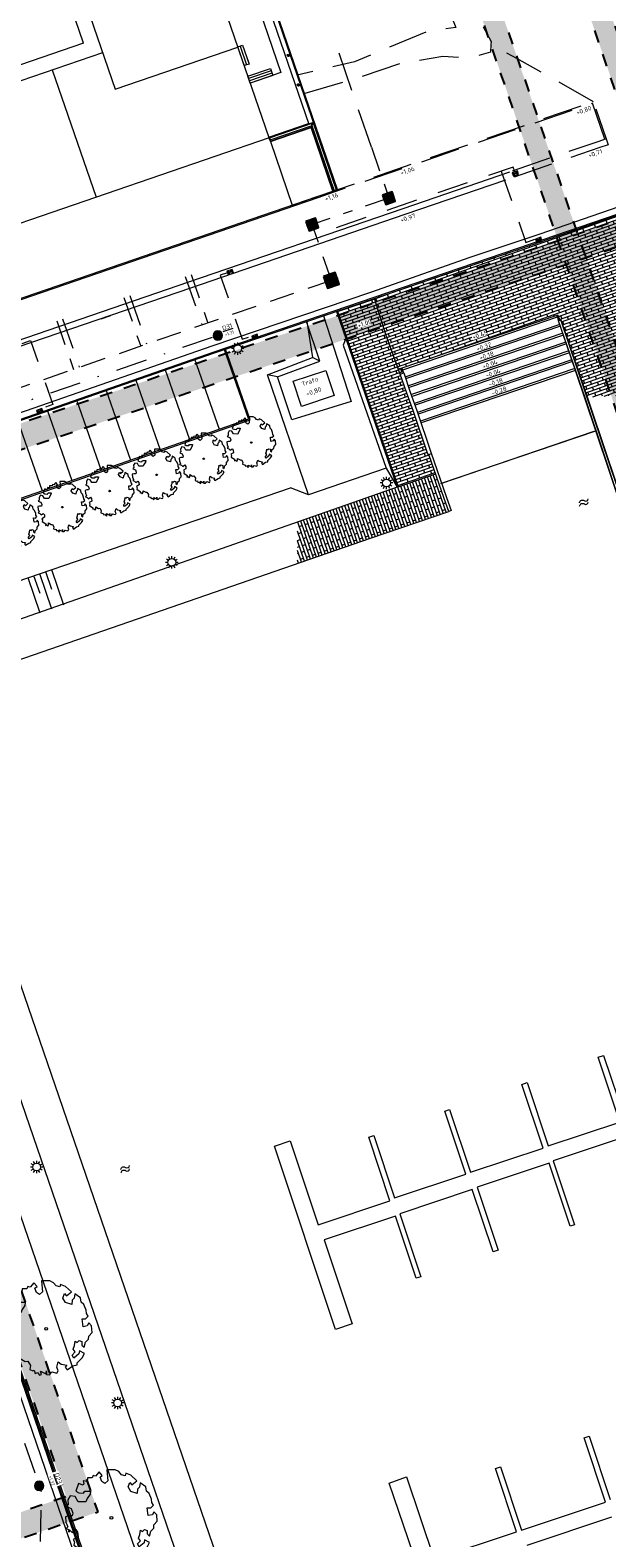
# Model space of a CAD drawing. Header units: metres. Extents: x 264570 to 266133, y 576109 to 577454.
# Tile 28 of 128: x 265195 to 265242, y 576830 to 576951. Entities that reach past the tile are written whole.
import ezdxf

# ---------------------------------------------------------------- set-up
doc = ezdxf.new("R2010")
doc.units = ezdxf.units.M
doc.set_wipeout_variables(frame=1)
for name, pattern in [('B-WE-RI-HWA_PVC_315-G', [10, 2, -1.125, 0.75, -1.125, 2, -1.125, 0.75, -1.125]), ('B-WE-WH-DUIKER_PVC_315-G', [12, 3.5, 2, -2, 0, -1.5, 1.5, -1.5]), ('NLCS-HIDDEN', [4, 2, -2]), ('RI-HWA_KOLKAANSLUITING', [4.3, 2.5, -1.8]), ('RI-HWA_PVC', [6.4, 4, -2.4]), ('RI-VWA_PVC', [11, 5, -3, 0, -3]), ('XX-DASHED', [4.8, 3.15, -1.65])]:
    doc.linetypes.add(name, pattern=pattern)
for name, color, linetype, lineweight in [('B-BH-OG-BEBOUWING-G', 252, 'Continuous', 15), ('B-OI-RI-HWA_KOLK-S', 252, 'Continuous', 9), ('B-OI-RI-HWA_TRANSPORTLEIDING_PVC_315-G', 252, 'RI-HWA_PVC', 9), ('B-OI-RI-VWA_TRANSPORTLEIDING_PVC_315-G', 252, 'RI-VWA_PVC', 9), ('B-WE-GK-BESCHOEIING_DAMWAND_STAAL-G', 252, 'DAMWANDSTAAL2', 15), ('B-WE-GR-BOOM-S', 252, 'Continuous', 15), ('B-WE-IE-MEUBILAIR_WEGMEUBILAIR-S', 252, 'Continuous', 9), ('B-WE-KL-TRACE-A', 252, 'Continuous', 13), ('B-WE-KL-TRACE-GD', 252, 'NLCS-HIDDEN', 25), ('B-WE-OG-TOPOGRAFIE-G', 252, 'Continuous', 15), ('B-WE-OG-TOPOGRAFIE-S', 252, 'Continuous', 18), ('B-WE-RI-HWA_KOLK-S', 252, 'Continuous', 9), ('B-WE-RI-HWA_KOLKAANSLUITING-G', 252, 'RI-HWA_KOLKAANSLUITING', 18), ('B-WE-RI-HWA_PVC_315-G', 252, 'B-WE-RI-HWA_PVC_315-G', 18), ('B-WE-RI-HWA_RIOOLPUT_INSPECTIEPUT-G', 252, 'Continuous', 18), ('B-WE-RI-VWA_RIOOLPUT_INSPECTIEPUT-G', 252, 'Continuous', 18), ('B-WE-VH-KANTOPSLUITING_OPSLUITBAND_10X20-G', 252, 'B-WE-VH-KANTOPSLUITING_TALUDBAND-G', 18), ('B-WE-VH-VERHARDING_BETONSTRAATSTEEN_WAALFORMAAT_HALF-A', 252, 'Continuous', 18), ('B-WE-WH-DUIKER_PVC_315-G', 252, 'B-WE-WH-DUIKER_PVC_315-G', 18), ('B-XX-AL-BLAD-1A_5-5-PUTNUMMER-T35-500', 252, 'Continuous', 9), ('B-XX-AL-HOOGTELABEL-T18', 252, 'Continuous', 18), ('B-XX-AL-HOOGTELABEL-T25', 252, 'Continuous', 9), ('V-XX-AL-TOPOGRAFIE-G', 252, 'XX-DASHED', 18)]:
    doc.layers.add(name, color=color, linetype=linetype, lineweight=lineweight)
doc.styles.add('NLCS-ISO-ANNOTATIVE-T25', font='NLCS-ISO.ttf', dxfattribs={"height": 2.5})
doc.styles.add('NLCS-ISO-ANNOTATIVE-T35', font='NLCS-ISO.ttf', dxfattribs={"height": 3.5})
doc.styles.add('NLCS-ISO-M1000-T25', font='NLCS-ISO.ttf', dxfattribs={"height": 2.5})
doc.styles.add('NLCS-ISO-M500-T25', font='NLCS-ISO.ttf', dxfattribs={"height": 1.25})
doc.linetypes.add('B-WE-VH-KANTOPSLUITING_TALUDBAND-G', pattern='A,5,-2.5,[4,NLCS.shx,S=0.5,R=0,X=0,Y=0],-2.5', length=10)
doc.linetypes.add('DAMWANDSTAAL2', pattern='A,0.0001,[1,DAMWANDSTAAL2.shx,S=1,R=0,X=0,Y=0],-10', length=10.0001)
pattern_1 = [(199.5, (17846.70104, 18.85331), (0.08345171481, -0.23566037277), []), (109.5, (17846.70104, 18.8533), (-0.55477246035, 0.06875694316), [0.25, -0.25])]

# ---------------------------------------------------------------- blocks, each defined once
blk = doc.blocks.new('N-SRI-PUT_HWA-SO')
h = blk.add_hatch(color=256)
h.dxf.hatch_style = 1
h.paths.add_polyline_path([(-2, 0, 1), (2, 0, 1)])
at = {"lineweight": -3, "flags": 128}
blk.add_lwpolyline([(-2, -2), (2, -2), (2, 2), (-2, 2)], close=True, dxfattribs=at)
at = {"lineweight": -3}
blk.add_circle((0, 0), 2, dxfattribs=at)
blk = doc.blocks.new('N-SRI-KOLK_STRAAT_450X300-SO_2')
h = blk.add_hatch(color=256)
h.dxf.hatch_style = 1
h.paths.add_polyline_path([(0, 0), (-0.22, 0.15), (-0.22, -0.15)])
h.paths.add_polyline_path([(0.22, 0.15), (0, 0), (0.22, -0.15)])
for p, q in [((-0.22, -0.15), (0.22, 0.15)), ((0.22, -0.15), (-0.22, 0.15))]:
    blk.add_line(p, q)
at = {"flags": 128}
blk.add_lwpolyline([(-0.22, -0.15), (0.22, -0.15), (0.22, 0.15), (-0.22, 0.15)], close=True, dxfattribs=at)
blk = doc.blocks.new('SGR-BOOM_06')
at = {"linetype": 'Continuous', "flags": 128}
blk.add_lwpolyline([(2.7, 3.52), (2.53, 3.94), (2.2, 4.06), (1.94, 4.52), (1.27, 4.69), (0.86, 4.52), (1.11, 4.27), (1.06, 3.81), (0.23, 3.98), (0.35, 4.32), (0.18, 4.69), (-0.15, 4.61), (-0.49, 4.69), (-1.15, 4.65), (-1.49, 4.48), (-1.95, 4.57), (-2.54, 4.11), (-2.12, 3.9), (-1.99, 3.64), (-1.58, 3.44), (-1.99, 2.89), (-2.54, 2.77), (-2.92, 3.1), (-2.62, 3.22), (-2.87, 3.86), (-3.63, 3.43), (-4, 3.02), (-3.79, 2.85), (-4, 2.51), (-4.42, 2.35), (-4.72, 2.05), (-5.01, 1.21), (-3.88, 0.92), (-3.71, 0.54), (-4, 0.29), (-4.51, 0.29), (-4.6, 0.56), (-5.09, 0.38), (-4.76, -0.17), (-4.93, -0.38), (-4.72, -0.54), (-4.88, -1.01), (-4.53, -1.18), (-4.72, -1.55), (-4.42, -1.59), (-4.29, -1.71), (-4.62, -2.11), (-3.92, -2.68), (-3.67, -2.43), (-3.46, -1.97), (-3.63, -1.76), (-3.42, -1.17), (-3.12, -1.34), (-2.79, -1.76), (-2.5, -2.01), (-2.79, -2.81), (-3.42, -2.93), (-3.67, -3.39), (-3.33, -3.77), (-2.83, -3.9), (-2.77, -4.02), (-2.71, -4.15), (-2.33, -3.73), (-1.83, -3.73), (-1.57, -3.9), (-1.7, -4.27), (-1.7, -4.61), (-1.15, -4.74), (-0.61, -4.69), (-0.49, -4.94), (-0.23, -4.65), (0.1, -4.48), (-0.06, -4.01), (0.27, -3.9), (0.77, -4.02), (0.86, -4.61), (1.15, -4.57), (1.44, -4.74), (2.07, -4.23), (2.37, -4.36), (2.32, -4.15), (2.66, -3.98), (2.41, -3.73), (2.11, -3.64), (2.57, -3.23), (2.62, -2.98), (3.16, -2.85), (3.54, -3.06), (3.79, -2.81), (3.77, -2.63), (4.12, -2.63), (4.12, -2.39), (4.46, -2.26), (4.46, -2.05), (4.08, -2.05), (4.54, -1.59), (4.25, -1.42), (4.63, -1.55), (4.75, -1.26), (4.54, -0.92), (4.84, -0.46), (4.67, -0.25), (4.25, -0.25), (3.75, 0.08), (4.08, 0.29), (4.38, 0.84), (4.54, 0.59), (4.88, 0.71), (4.67, 1.43), (4.71, 1.89), (4.5, 1.97), (4.16, 2.64), (3.83, 3.01), (3.37, 2.6), (3.66, 2.43), (3.91, 1.8), (3.54, 1.72), (3.33, 2.14), (2.99, 2.05), (2.66, 2.31), (2.24, 2.51), (2.45, 2.68), (2.32, 2.93), (2.53, 3.18), (2.87, 3.06), (3.16, 3.23)], close=True, dxfattribs=at)
blk.add_circle((0, 0), 0.15)
blk = doc.blocks.new('N-SRI-PUT_VWA_KUNSTSTOF-SO')
h = blk.add_hatch(color=256)
edge = h.paths.add_edge_path()
edge.add_arc((0, 0), 1.5, 0, 180)
edge.add_arc((0, 0), 1.5, 180, 360)
at = {"flags": 128}
blk.add_lwpolyline([(1.5, 0, 1), (-1.5, 0, 1), (1.5, 0)], format="xyb", close=True, dxfattribs=at)
blk = doc.blocks.new('LM')
at = {"flags": 128}
for points in [[(-1.25, 0), (-2, 0)], [(-1.08, 0.62), (-1.73, 1)], [(-0.62, 1.08), (-1, 1.73)], [(0, 1.25), (0, 2)], [(0.62, 1.08), (1, 1.73)], [(1.08, 0.62), (1.73, 1)], [(2, 0), (1.25, 0)], [(-1.73, -1), (-1.08, -0.62)], [(-1, -1.73), (-0.62, -1.08)], [(0, -2), (0, -1.25)], [(1, -1.73), (0.62, -1.08)], [(1.73, -1), (1.08, -0.62)]]:
    blk.add_lwpolyline(points, dxfattribs=at)
blk.add_circle((0, 0), 1.25)
blk = doc.blocks.new('N-SRI-KOLK_STRAAT_450X300-SO')
h = blk.add_hatch(color=256)
h.dxf.hatch_style = 1
h.paths.add_polyline_path([(0, 0.75), (-1.125, 1.5), (-1.125, 0)])
h.paths.add_polyline_path([(1.125, 0), (1.125, 1.5), (0, 0.75)])
for p, q in [((-1.125, 0), (1.125, 1.5)), ((1.125, 0), (-1.125, 1.5))]:
    blk.add_line(p, q)
at = {"flags": 128}
blk.add_lwpolyline([(-1.125, 0), (1.125, 0), (1.125, 1.5), (-1.125, 1.5)], close=True, dxfattribs=at)
blk = doc.blocks.new('B-SRI-PUT_HWA-SO')
blk.add_wipeout([(-2, 2), (2, 2), (2, -2), (-2, -2)])
h = blk.add_hatch(color=256)
h.dxf.hatch_style = 1
h.paths.add_polyline_path([(-2, 0, 1), (2, 0, 1)])
at = {"lineweight": -3, "flags": 128}
blk.add_lwpolyline([(-2, -2), (2, -2), (2, 2), (-2, 2)], close=True, dxfattribs=at)
at = {"lineweight": -3}
blk.add_circle((0, 0), 2, dxfattribs=at)
blk = doc.blocks.new('bolder')
for points in [[(-0.01, -0.08), (-0.06, -0.08), (-0.06, 0.08), (-0.01, 0.08)], [(-0.01, 0.04), (-0.01, 0.1), (0.01, 0.1), (0.01, 0.04)], [(0.01, 0.08), (0.06, 0.08), (0.06, -0.08), (0.01, -0.08)], [(0.01, -0.04), (0.01, -0.1), (-0.01, -0.1), (-0.01, -0.04)]]:
    blk.add_lwpolyline(points)
blk.add_circle((0, 0), 0.04)
blk = doc.blocks.new('SOG-TOPOGRAFIE_WATER-SO')
at = {"flags": 128}
for points in [[(-2.51, 0.56), (-2.43, 0.7, -0.538831), (-0.42, 0.73, 0.605168), (1.26, 0.93, -4.035705)], [(-2.88, -0.71), (-2.79, -0.57, -0.538831), (-0.79, -0.54, 0.605168), (0.89, -0.34, -4.035705)]]:
    blk.add_lwpolyline(points, format="xyb", dxfattribs=at)

msp = doc.modelspace()

# ---------------------------------------------------------------- hatches: boundary and pattern name
at = {"layer": 'B-WE-KL-TRACE-A'}
h = msp.add_hatch(dxfattribs=at)
h.set_pattern_fill('DOTS', color=256, scale=0.5)
h.set_pattern_definition([(0, (265713.50372, 576754.34745), (0.079375, 0.15875), [0, -0.15875])])
h.paths.add_polyline_path([(265257.5, 576901.58), (265280.09, 576836.28), (265298.31, 576783.27), (265291.79, 576781.39), (265239.38, 576934.36), (265222.65, 576983.21), (265230.7, 576979.94), (265245.3, 576937.42), (265245.43, 576937.04)])
h.paths.add_polyline_path([(265223.14, 576984.79), (265219.92, 576993.61), (265211.97, 577028.58), (265210.55, 577042.1), (265222.79, 577002.99), (265229.99, 576982.01)])
h.paths.add_polyline_path([(265207.49, 577055.38), (265208.88, 577042.21), (265202.77, 577069.07)])
h.paths.add_polyline_path([(265194.59, 577097.91), (265209.11, 577055.74), (265209.67, 577050.43), (265224.35, 577003.5), (265246.86, 576937.96), (265259.06, 576902.11), (265281.65, 576836.81), (265331.28, 576692.4), (265402.25, 576711.02), (265417.83, 576715.06), (265434.25, 576719.39), (265450.78, 576723.65), (265466.98, 576727.88), (265483.56, 576732.24), (265517.75, 576741.1), (265533.99, 576745.38), (265551.26, 576749.84), (265566.67, 576753.91), (265582.24, 576757.87), (265589.31, 576759.69), (265591.04, 576760.33), (265486.41, 577064.17), (265488.3, 577064.82), (265593.6, 576759.04), (265591.73, 576758.34), (265591.58, 576758.77), (265589.8, 576758.11), (265582.65, 576756.27), (265567.09, 576752.31), (265551.68, 576748.25), (265534.4, 576743.78), (265518.17, 576739.51), (265483.98, 576730.65), (265467.4, 576726.28), (265451.19, 576722.05), (265434.66, 576717.8), (265418.25, 576713.46), (265402.66, 576709.43), (265330.22, 576690.42), (265298.85, 576781.71), (265290.74, 576779.37), (265237.82, 576933.82), (265212.51, 577007.74), (265210.34, 577028.31), (265197.8, 577083.52), (265193.03, 577097.37)])
h = msp.add_hatch(dxfattribs=at)
h.set_pattern_fill('DOTS', color=256, scale=0.5)
h.set_pattern_definition([(0, (265213.50372, 576754.34745), (0.079375, 0.15875), [0, -0.15875])])
edge = h.paths.add_edge_path()
edge.add_line((265245.43, 576937.04), (265177.87, 576914.05))
edge.add_arc((265180.15, 576907.44), 7, 109.0342, 199.0537)
edge.add_line((265173.53, 576905.15), (265198.21, 576833.69))
edge.add_line((265198.21, 576833.69), (265187.39, 576829.95))
edge.add_line((265187.39, 576829.95), (265213.5, 576754.35))
edge.add_line((265213.5, 576754.35), (265157.98, 576735.28))
edge.add_line((265157.98, 576735.28), (265156.42, 576734.74))
edge.add_line((265156.42, 576734.74), (265144.82, 576730.76))
edge.add_line((265144.82, 576730.76), (265165.44, 576670.75))
edge.add_line((265165.44, 576670.75), (265167.33, 576671.4))
edge.add_line((265167.33, 576671.4), (265174.21, 576651.37))
edge.add_line((265174.21, 576651.37), (265191.29, 576657.24))
edge.add_line((265191.29, 576657.24), (265191.9, 576655.46))
edge.add_line((265191.9, 576655.46), (265217.47, 576664.24))
edge.add_line((265217.47, 576664.24), (265217.97, 576662.78))
edge.add_line((265217.97, 576662.78), (265246.73, 576672.66))
edge.add_line((265246.73, 576672.66), (265218.13, 576755.94))
edge.add_line((265218.13, 576755.94), (265215.4, 576755))
edge.add_line((265215.4, 576755), (265189.93, 576828.72))
edge.add_line((265189.93, 576828.72), (265200.76, 576832.46))
edge.add_line((265200.76, 576832.46), (265175.42, 576905.8))
edge.add_arc((265180.15, 576907.44), 5, 109.0788, 199.0537, ccw=False)
edge.add_line((265178.52, 576912.16), (265246.07, 576935.15))
edge.add_line((265246.07, 576935.15), (265245.43, 576937.04))
h.paths.add_polyline_path([(265147.37, 576729.51), (265166.68, 576673.29), (265168.57, 576673.94), (265175.45, 576653.91), (265192.54, 576659.78), (265193.15, 576658), (265218.71, 576666.78), (265219.21, 576665.32), (265244.19, 576673.9), (265216.89, 576753.4)], flags=16)
at = {"layer": 'B-WE-VH-VERHARDING_BETONSTRAATSTEEN_WAALFORMAAT_HALF-A'}
h = msp.add_hatch(dxfattribs=at)
h.set_pattern_fill('AVH-BSS_WAALFORMAAT_HALFST', color=256, scale=25, angle=109.5, pattern_type=2)
h.set_pattern_definition(pattern_1)
h.paths.add_polyline_path([(265235.53, 576934.06), (265236.47, 576931.56), (265241.34, 576933.21), (265241.27, 576933.43), (265244.11, 576934.37), (265243.33, 576936.74), (265235.53, 576934.06)])
h = msp.add_hatch(dxfattribs=at)
h.set_pattern_fill('AVH-BSS_WAALFORMAAT_HALFST', color=256, scale=25, angle=109.5, pattern_type=2)
h.set_pattern_definition(pattern_1)
h.paths.add_polyline_path([(265242.8, 576922.02), (265245.27, 576922.84), (265245.5, 576922.19), (265248.25, 576922.36), (265244.11, 576934.37), (265241.27, 576933.43), (265241.34, 576933.21), (265236.47, 576931.56), (265235.53, 576934.06), (265227.59, 576931.34), (265222.92, 576929.76), (265223.88, 576926.7), (265224.96, 576923.73), (265224.98, 576923.68), (265225.24, 576923.77), (265225.11, 576924.16), (265237.61, 576928.41), (265237.75, 576928), (265237.84, 576928.03), (265239.97, 576921.84)])
h = msp.add_hatch(dxfattribs=at)
h.set_pattern_fill('AVH-BSS_WAALFORMAAT_HALFST', color=256, scale=25, pattern_type=2)
h.set_pattern_definition([(18.95802027, (68721.63739, 112027.29199), (-0.08121882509, 0.23643921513), []), (288.95802027, (68721.6374, 112027.292), (0.55409725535, -0.07400156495), [0.25, -0.25])])
h.paths.add_polyline_path([(265219.95, 576928.74), (265224.82, 576914.64), (265227.82, 576915.69), (265227.28, 576917.24), (265227.18, 576917.27), (265226.03, 576920.68), (265225.5, 576922.15), (265224.98, 576923.68), (265224.96, 576923.73), (265223.88, 576926.7), (265222.92, 576929.76)])
h = msp.add_hatch(dxfattribs=at)
h.set_pattern_fill('AVH-BSS_WAALFORMAAT_HALFST', color=256, scale=25, angle=18.9251, pattern_type=2)
h.set_pattern_definition([(108.925059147, (17846.70104, 18.85331), (-0.23648589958, -0.08108279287), []), (18.92505915, (17846.70104, 18.8533), (0.07432031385, 0.55405459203), [0.25, -0.25])])
h.paths.add_polyline_path([(265216.75, 576908.5), (265222.6, 576910.52), (265228.86, 576912.68), (265228.5, 576913.71), (265227.82, 576915.69), (265216.75, 576911.82)])

# ---------------------------------------------------------------- linework, layer by layer
at = {"layer": 'B-BH-OG-BEBOUWING-G'}
for p, q in [((265214.47, 576942.63), (265195.72, 576997.2)), ((265201.12, 576949.46), (265162.73, 576936.27)), ((265214.47, 576942.63), (265166.24, 576926.06))]:
    msp.add_line(p, q, dxfattribs=at)
at = {"layer": 'B-BH-OG-BEBOUWING-G', "flags": 128}
for points in [[(265195.21, 576966.68), (265202.13, 576946.53)], [(265202.13, 576946.53), (265211.97, 576949.91)], [(265197.1, 576948.08), (265200.61, 576937.87)]]:
    msp.add_lwpolyline(points, dxfattribs=at)
at = {"layer": 'B-OI-RI-HWA_TRANSPORTLEIDING_PVC_315-G', "ltscale": 0.5}
msp.add_line((265219.46, 576931.2), (265218.06, 576935.3), dxfattribs=at)
at = {"layer": 'B-OI-RI-HWA_TRANSPORTLEIDING_PVC_315-G', "ltscale": 0.5, "elevation": 0, "flags": 128}
msp.add_lwpolyline([(265219.46, 576931.2), (265167.16, 576913.14), (265167.32, 576912.66)], dxfattribs=at)
at = {"layer": 'B-OI-RI-HWA_TRANSPORTLEIDING_PVC_315-G', "ltscale": 0.5, "flags": 128}
for points in [[(265208.22, 576931.68), (265209.57, 576927.78)], [(265202.84, 576929.82), (265204.18, 576925.92)], [(265197.45, 576927.96), (265198.79, 576924.06)]]:
    msp.add_lwpolyline(points, dxfattribs=at)
at = {"layer": 'B-OI-RI-VWA_TRANSPORTLEIDING_PVC_315-G', "ltscale": 0.5, "flags": 128}
for points in [[(265207.75, 576931.52), (265209.49, 576926.48)], [(265203.31, 576929.98), (265205.05, 576924.95)], [(265197.92, 576928.12), (265199.66, 576923.09)], [(265209.9, 576926.63), (265169.61, 576912.71), (265169.3, 576912.08)], [(265169.3, 576912.08), (265172.49, 576902.84), (265172.81, 576901.89), (265182.52, 576873.74), (265182.84, 576872.79), (265195.89, 576835.01), (265196.21, 576834.06), (265196.06, 576827.76), (265196.03, 576826.76), (265214.37, 576773.36)]]:
    msp.add_lwpolyline(points, dxfattribs=at)
at = {"layer": 'B-WE-GK-BESCHOEIING_DAMWAND_STAAL-G', "ltscale": 0.9}
msp.add_lwpolyline([(265147.24, 576981.35), (265146.27, 576984.18), (265198.05, 577001.96), (265219.87, 576938.46)], dxfattribs=at)
at = {"layer": 'B-WE-KL-TRACE-GD', "ltscale": 0.5, "flags": 128}
for points in [[(265194.59, 577097.91), (265209.11, 577055.74), (265209.67, 577050.43), (265224.35, 577003.5), (265246.86, 576937.96), (265259.06, 576902.11), (265281.65, 576836.81), (265331.28, 576692.4), (265402.25, 576711.02), (265417.83, 576715.06), (265434.25, 576719.39), (265450.78, 576723.65), (265466.98, 576727.88), (265483.56, 576732.24), (265517.75, 576741.1), (265533.99, 576745.38), (265551.26, 576749.84), (265566.67, 576753.91), (265582.24, 576757.87), (265589.31, 576759.69), (265591.04, 576760.33), (265486.41, 577064.17), (265488.3, 577064.82), (265593.6, 576759.04), (265591.73, 576758.34), (265591.58, 576758.77), (265589.8, 576758.11), (265582.65, 576756.27), (265567.09, 576752.31), (265551.68, 576748.25), (265534.4, 576743.78), (265518.17, 576739.51), (265483.98, 576730.65), (265467.4, 576726.28), (265451.19, 576722.05), (265434.66, 576717.8), (265418.25, 576713.46), (265402.66, 576709.43), (265330.22, 576690.42), (265298.85, 576781.71), (265290.74, 576779.37), (265237.82, 576933.82), (265212.51, 577007.74), (265210.34, 577028.31), (265197.8, 577083.52), (265193.03, 577097.37)], [(265245.43, 576937.04), (265245.3, 576937.42), (265230.7, 576979.94), (265222.65, 576983.21), (265239.38, 576934.36), (265291.79, 576781.39), (265298.31, 576783.27), (265280.09, 576836.28), (265257.5, 576901.58), (265246.07, 576935.15)]]:
    msp.add_lwpolyline(points, close=True, dxfattribs=at)
for points in [[(265245.43, 576937.04), (265177.87, 576914.05, 0.414313), (265173.53, 576905.15), (265198.21, 576833.69), (265187.39, 576829.95), (265213.5, 576754.35), (265157.98, 576735.28)], [(265156.42, 576734.74), (265144.82, 576730.76), (265165.44, 576670.75), (265167.33, 576671.4), (265174.21, 576651.37), (265191.29, 576657.24), (265191.9, 576655.46), (265217.47, 576664.24), (265217.97, 576662.78), (265246.73, 576672.66), (265218.13, 576755.94), (265215.4, 576755), (265189.93, 576828.72), (265200.76, 576832.46), (265175.42, 576905.8, -0.414085), (265178.52, 576912.16), (265246.07, 576935.15)]]:
    msp.add_lwpolyline(points, format="xyb", dxfattribs=at)
at = {"layer": 'B-WE-OG-TOPOGRAFIE-G'}
for p, q in [((265199.6, 576950.21), (265196.29, 576959.83)), ((265212.68, 576955.84), (265215.42, 576947.86)), ((265212.15, 576949.99), (265212.67, 576948.48)), ((265212.6, 576949.3), (265212.86, 576948.55)), ((265214.63, 576948.01), (265212.83, 576947.39)), ((265214.7, 576947.82), (265212.9, 576947.2)), ((265215.42, 576947.86), (265212.96, 576947.01)), ((265223.27, 576929.93), (265223.27, 576929.92)), ((265219.95, 576928.74, 0), (265224.82, 576914.64, 0.01)), ((265210.85, 576925.74), (265212.82, 576920.08)), ((265220.61, 576926.54, 0.72), (265220.41, 576926.01)), ((265220.41, 576926.01), (265223.85, 576916.14)), ((265208.48, 576924.92), (265210.46, 576919.26)), ((265203.76, 576923.28), (265205.73, 576917.61)), ((265206.12, 576924.1), (265208.1, 576918.44)), ((265201.4, 576922.46), (265203.37, 576916.79)), ((265199.04, 576921.63), (265201.01, 576915.97)), ((265212.82, 576920.08), (265182.13, 576909.39)), ((265194.32, 576919.99), (265196.29, 576914.32)), ((265196.68, 576920.81), (265198.65, 576915.15)), ((265228.24, 576914.92), (265240.51, 576919.1)), ((265223.85, 576916.14), (265217.63, 576914.01)), ((265224.82, 576914.64, 0.01), (265227.82, 576915.69, 0.01)), ((265224.82, 576914.64, 0.01), (265182.73, 576899.91)), ((265217.63, 576914.01), (265216.17, 576914.57))]:
    msp.add_line(p, q, dxfattribs=at)
at = {"layer": 'B-WE-OG-TOPOGRAFIE-G', "extrusion": (0.001351, 4.28274e-05, 0.999999)}
for p, q in [((265218.82, 576928.36), (265221.04, 576921.48)), ((265215.13, 576923.48), (265218.52, 576924.72, 0.91)), ((265216.28, 576920.03), (265215.13, 576923.48)), ((265216.39, 576923.11), (265219.01, 576923.98)), ((265219.01, 576923.98), (265219.67, 576921.98)), ((265217.07, 576921.1), (265216.39, 576923.11)), ((265221.04, 576921.48), (265216.28, 576920.03, 1.02)), ((265219.67, 576921.98), (265217.07, 576921.1))]:
    msp.add_line(p, q, dxfattribs=at)
at = {"layer": 'B-WE-OG-TOPOGRAFIE-G', "extrusion": (0.00116, 0.000398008, 0.999999)}
msp.add_line((265223.86, 576916.15), (265217.63, 576914.01), dxfattribs=at)
at = {"layer": 'B-WE-OG-TOPOGRAFIE-G'}
for points in [[(265219.5, 576938.33), (265219.94, 576938.48), (265198.1, 577002.06), (265146.18, 576984.22)], [(265146.76, 576983.94), (265197.81, 577001.47), (265217.65, 576943.72)], [(265199.6, 576950.21), (265162.62, 576937.51)], [(265214.47, 576942.63), (265218.02, 576943.85)], [(265219.68, 576938.39), (265219.87, 576938.46), (265218.02, 576943.85), (265217.83, 576943.78), (265219.68, 576938.39)], [(265218.01, 576943.83), (265217.84, 576943.49)], [(265214.45, 576942.68), (265217.63, 576943.77)], [(265214.45, 576942.68), (265214.58, 576942.3)], [(265217.89, 576943.59), (265214.53, 576942.44), (265214.47, 576942.63)], [(265214.47, 576942.63), (265214.57, 576942.35)], [(265214.47, 576942.63), (265214.57, 576942.35)], [(265214.49, 576942.62), (265214.58, 576942.36)], [(265233.41, 576939.25), (265225.35, 576936.48), (265208.17, 576930.59), (265194.33, 576925.84), (265166.92, 576916.37)], [(265233.72, 576939.89), (265225.19, 576936.95), (265208.01, 576931.06), (265194.17, 576926.31), (265167.23, 576917)], [(265200.61, 576825.54), (265194.28, 576844.05), (265189.47, 576857.95), (265185.14, 576870.58), (265180.99, 576882.57), (265176.51, 576895.63), (265173.51, 576904.36), (265173.04, 576907.62), (265173.55, 576910.14), (265175.01, 576912.53), (265177.75, 576914.33), (265179.44, 576914.89), (265195.18, 576920.29), (265210.06, 576925.47), (265222.89, 576929.85), (265235.5, 576934.16), (265243.36, 576936.85)], [(265210.97, 576925.68), (265222.92, 576929.76), (265235.53, 576934.06), (265243.33, 576936.74)], [(265243.06, 576912.63), (265237.84, 576928.03), (265237.75, 576928), (265237.61, 576928.41), (265237.51, 576928.38), (265225.11, 576924.16), (265224.84, 576924.07), (265223.88, 576926.7), (265222.92, 576929.76), (265227.59, 576931.34), (265235.53, 576934.06), (265243.33, 576936.74)], [(265219.08, 576763.71), (265216.3, 576771.77), (265212.51, 576782.74), (265208.83, 576793.5), (265204.5, 576806.07), (265197.91, 576825.15), (265199.98, 576825.86), (265193.8, 576843.89), (265189, 576857.79), (265184.66, 576870.41), (265180.52, 576882.41), (265176.04, 576895.47), (265173.02, 576904.25), (265172.54, 576907.63), (265173.08, 576910.33), (265174.64, 576912.89), (265177.53, 576914.78), (265179.28, 576915.36), (265195.02, 576920.76), (265209.9, 576925.95), (265222.62, 576930.27)], [(265201, 576928.13), (265201.78, 576928.39)], [(265237.51, 576928.38), (265225.11, 576924.16)], [(265237.56, 576928.24), (265225.15, 576924.01)], [(265237.61, 576928.41), (265237.51, 576928.38)], [(265237.51, 576928.38), (265237.65, 576927.97)], [(265237.61, 576928.41), (265237.75, 576928)], [(265237.76, 576927.67), (265225.35, 576923.45)], [(265237.81, 576927.53), (265225.4, 576923.3)], [(265238.01, 576926.97), (265225.63, 576922.75)], [(265237.65, 576927.97), (265237.84, 576928.03)], [(265242.93, 576912.38), (265240.66, 576919.15), (265239.02, 576923.98), (265237.65, 576927.97), (265237.84, 576928.03), (265243.06, 576912.63)], [(265243.13, 576912.45), (265243.13, 576912.45), (265242.93, 576912.38), (265241.41, 576916.92), (265239.78, 576921.78), (265237.65, 576927.97)], [(265243.07, 576912.64), (265241.6, 576916.98), (265239.97, 576921.84), (265237.84, 576928.03)], [(265238.06, 576926.82), (265225.68, 576922.61)], [(265238.25, 576926.26), (265225.88, 576922.04)], [(265238.3, 576926.11), (265225.92, 576921.9)], [(265182.43, 576915.81), (265195.21, 576920.2), (265210.09, 576925.38), (265210.97, 576925.68)], [(265238.49, 576925.55), (265226.12, 576921.33)], [(265238.54, 576925.4), (265226.17, 576921.19)], [(265238.73, 576924.84), (265226.36, 576920.62)], [(265238.78, 576924.69), (265226.41, 576920.48)], [(265217.63, 576914.01), (265214.33, 576923.64)], [(265215.13, 576923.48), (265214.33, 576923.64)], [(265228.86, 576912.68), (265228.5, 576913.71), (265227.28, 576917.24), (265227.18, 576917.27), (265226.03, 576920.68), (265225.5, 576922.15), (265224.98, 576923.68), (265225.26, 576923.78), (265225.78, 576922.25), (265226.31, 576920.78), (265227.44, 576917.42), (265228.68, 576913.78), (265229.05, 576912.75)], [(265225.11, 576924.16), (265225.24, 576923.77)], [(265238.97, 576924.13), (265226.6, 576919.91)], [(265239.02, 576923.98), (265226.65, 576919.77)], [(265228.29, 576914.93), (265240.66, 576919.15)], [(265227.28, 576917.24), (265227.47, 576917.31)], [(265223.85, 576916.14), (265224.73, 576914.61)], [(265228.22, 576767.36), (265221.86, 576765.17), (265221.84, 576765.24), (265219.46, 576764.46), (265216.87, 576771.97), (265213.08, 576782.94), (265209.39, 576793.7), (265205.07, 576806.27), (265198.68, 576824.78), (265200.74, 576825.48), (265194.37, 576844.08), (265189.57, 576857.98), (265185.23, 576870.61), (265181.09, 576882.61), (265176.61, 576895.66), (265173.61, 576904.39), (265173.15, 576907.61), (265173.64, 576910.1), (265175.09, 576912.46), (265177.79, 576914.23), (265179.47, 576914.8), (265182.43, 576915.81)], [(265228.16, 576767.52), (265221.78, 576765.33), (265219.51, 576764.59), (265216.98, 576772), (265213.17, 576782.96), (265209.47, 576793.72), (265205.18, 576806.32), (265198.84, 576824.7), (265200.9, 576825.4), (265194.46, 576844.11), (265189.7, 576857.99), (265185.32, 576870.6), (265181.2, 576882.62), (265176.69, 576895.69), (265176.17, 576897.33), (265173.71, 576904.42), (265173.26, 576907.62), (265173.72, 576910.06), (265175.13, 576912.39), (265177.84, 576914.14)], [(265229.05, 576912.75), (265228.86, 576912.68)], [(265186.54, 576898.05), (265222.6, 576910.52)], [(265197.07, 576904.83), (265196.1, 576907.67)], [(265197.06, 576906.41), (265196.57, 576907.83)], [(265198.02, 576905.15), (265197.05, 576907.99)], [(265196.13, 576904.51), (265195.16, 576907.34)], [(265196.12, 576906.09), (265195.63, 576907.51)], [(265231.54, 576766.93), (265186.54, 576898.05), (265182.73, 576899.91), (265228.22, 576767.36)], [(265242.56, 576863.72), (265240.84, 576868.91), (265240.84, 576868.91), (265241.27, 576869.05), (265241.27, 576869.05), (265242.99, 576863.91)], [(265243, 576862.53), (265237.24, 576860.61), (265237.24, 576860.61), (265238.95, 576855.48), (265238.59, 576855.36), (265236.91, 576860.43), (265231.14, 576858.5), (265232.82, 576853.44), (265232.41, 576853.31), (265232.41, 576853.31), (265230.74, 576858.31), (265224.95, 576856.37), (265226.63, 576851.31), (265226.26, 576851.19), (265226.26, 576851.19), (265224.6, 576856.18), (265224.6, 576856.18), (265218.88, 576854.28), (265218.88, 576854.28), (265221.12, 576847.54), (265219.8, 576847.09), (265214.9, 576861.78), (265214.9, 576861.78), (265216.15, 576862.2), (265218.39, 576855.48), (265224.15, 576857.4), (265222.46, 576862.5), (265222.86, 576862.63), (265222.86, 576862.63), (265224.52, 576857.65), (265230.22, 576859.55), (265230.22, 576859.55), (265228.54, 576864.6), (265228.54, 576864.6), (265228.93, 576864.73), (265230.61, 576859.69), (265236.44, 576861.63), (265234.73, 576866.74), (265235.14, 576866.88), (265236.83, 576861.81), (265242.56, 576863.72)], [(265227.69, 576828.66), (265234.3, 576830.86), (265232.61, 576835.93), (265232.61, 576835.93), (265233.01, 576836.06), (265233.01, 576836.06), (265234.7, 576830.99), (265234.7, 576830.99), (265241.42, 576833.23), (265239.7, 576838.39), (265239.7, 576838.39), (265240.11, 576838.53), (265240.11, 576838.53), (265241.8, 576833.44)], [(265229.08, 576820.12), (265224.09, 576834.77), (265225.49, 576835.26), (265225.49, 576835.26), (265227.69, 576828.66)], [(265241.89, 576832.03), (265235.11, 576829.77)]]:
    msp.add_lwpolyline(points, dxfattribs=at)
for points in [[(265211.96, 576949.93), (265212.34, 576950.06), (265212.86, 576948.55), (265212.48, 576948.42)], [(265214.57, 576948.2), (265214.76, 576947.63), (265212.96, 576947.01), (265212.77, 576947.58)]]:
    msp.add_lwpolyline(points, close=True, dxfattribs=at)
for points, elevation in [([(265218.52, 576924.72), (265217.47, 576927.9)], 0.91), ([(265217.48, 576927.9), (265217.94, 576925.01)], 0.91), ([(265224.98, 576923.68), (265223.88, 576926.7)], 0.42), ([(265214.33, 576923.64), (265217.94, 576925.01)], 0.91), ([(265218.52, 576924.72), (265217.94, 576925.01)], 0.91)]:
    msp.add_lwpolyline(points, dxfattribs=dict(at, elevation=elevation))
msp.add_lwpolyline([(265219.51, 576764.59), (265220.56, 576764.94, 0.415855), (265223.69, 576771.3), (265178.91, 576901.78), (265216.17, 576914.57)], format="xyb", dxfattribs=at)
at = {"layer": 'B-WE-OG-TOPOGRAFIE-G', "flags": 128}
msp.add_lwpolyline([(265222.6, 576910.52), (265228.86, 576912.68)], dxfattribs=at)
at = {"layer": 'B-WE-RI-HWA_KOLKAANSLUITING-G', "flags": 128}
for points in [[(265234.16, 576939.9), (265234.02, 576940.29), (265218.22, 576934.86)], [(265233.07, 576939.96), (265235.03, 576934.25), (265236.02, 576934.59)], [(265194.68, 576926.15), (265195.36, 576926.39), (265197.14, 576921.24), (265196.47, 576921)]]:
    msp.add_lwpolyline(points, dxfattribs=at)
at = {"layer": 'B-WE-VH-KANTOPSLUITING_OPSLUITBAND_10X20-G'}
msp.add_line((265219.86, 576928.71, 0), (265224.73, 576914.61, 0.01), dxfattribs=at)
at = {"layer": 'B-WE-VH-KANTOPSLUITING_OPSLUITBAND_10X20-G', "flags": 128}
msp.add_lwpolyline([(265180.04, 576915.08), (265182.06, 576909.26), (265212.94, 576920.02), (265210.94, 576925.77)], dxfattribs=at)
at = {"layer": 'B-WE-WH-DUIKER_PVC_315-G', "flags": 128}
msp.add_lwpolyline([(265224.07, 576937.79), (265223.94, 576938.17)], dxfattribs=at)
at = {"layer": 'V-XX-AL-TOPOGRAFIE-G'}
msp.add_line((265222.67, 576941.89), (265219.74, 576950.4), dxfattribs=at)
at = {"layer": 'V-XX-AL-TOPOGRAFIE-G', "flags": 128}
for points in [[(265302.41, 577029.96), (265297.8, 577028.31), (265288.82, 577025.23), (265278.05, 577021.58), (265265.55, 577017.25), (265252.67, 577012.83), (265235.48, 577007.22), (265214.91, 577000.35), (265215.5, 576998.44), (265225.19, 576969.49), (265231.26, 576952.2), (265232.25, 576950.36), (265232.23, 576950.08), (265232.2, 576949.5), (265230.55, 576949.02), (265228.39, 576949.16), (265224.98, 576948.58), (265221.09, 576947.27), (265217.22, 576946.16)], [(265226.79, 576958.1), (265229.44, 576951.47), (265227.22, 576951.19), (265221.32, 576948.73), (265216.71, 576947.65)], [(265240.45, 576945.53), (265234.32, 576949), (265232.23, 576950.08)], [(265241.63, 576942.07), (265240.97, 576941.85), (265233.41, 576939.25)], [(265241.47, 576942.55), (265240.8, 576942.32), (265233.72, 576939.89)], [(265241.47, 576942.55), (265241.63, 576942.07)]]:
    msp.add_lwpolyline(points, dxfattribs=at)

# ---------------------------------------------------------------- block references
at = {"layer": 'B-OI-RI-HWA_KOLK-S', "xscale": 0.2, "yscale": 0.2, "zscale": 0.2, "rotation": 18.95802027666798}
for p in [(265234.25, 576939.62), (265236.12, 576934.3), (265211.39, 576931.73), (265213.39, 576926.53, 1.22), (265196.14, 576920.57)]:
    msp.add_blockref('N-SRI-KOLK_STRAAT_450X300-SO', p, dxfattribs=at)
at = {"layer": 'B-WE-GR-BOOM-S', "zscale": 0.7499999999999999, "rotation": 288.9573062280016}
for p, xscale, yscale in [((265213.04, 576918.2), 0.4, 0.4), ((265209.23, 576916.9), 0.4, 0.4), ((265205.47, 576915.61), 0.4, 0.4), ((265201.69, 576914.31), 0.4, 0.4), ((265197.9, 576913.02), 0.4, 0.4), ((265194.06, 576911.72), 0.4, 0.4), ((265196.6, 576847.13), 0.7499999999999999, 0.7499999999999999)]:
    msp.add_blockref('SGR-BOOM_06', p, dxfattribs=dict(at, xscale=xscale, yscale=yscale))
at = {"layer": 'B-WE-IE-MEUBILAIR_WEGMEUBILAIR-S', "xscale": 0.25, "yscale": 0.25, "zscale": 0.25}
for p in [(265223.88, 576914.96), (265206.68, 576908.59), (265195.85, 576860.11), (265202.34, 576841.19)]:
    msp.add_blockref('LM', p, dxfattribs=at)
at = {"layer": 'B-WE-OG-TOPOGRAFIE-G', "rotation": 198.9580202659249}
for p in [(265216, 576949.24), (265216.81, 576946.87)]:
    msp.add_blockref('bolder', p, dxfattribs=at)
at = {"layer": 'B-WE-OG-TOPOGRAFIE-S', "xscale": 0.2, "yscale": 0.2, "zscale": 0.2, "rotation": 18.93095393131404}
for p in [(265239.85, 576913.43), (265203.1, 576859.97)]:
    msp.add_blockref('SOG-TOPOGRAFIE_WATER-SO', p, dxfattribs=at)
at = {"layer": 'B-WE-RI-HWA_KOLK-S', "color": 253, "xscale": 0.2499999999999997, "yscale": 0.2499999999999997, "zscale": 0.4999999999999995, "rotation": 288.9573062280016}
msp.add_blockref('N-SRI-KOLK_STRAAT_450X300-SO_2', (265198.44, 576830.92), dxfattribs=at)
at = {"layer": 'B-WE-RI-HWA_RIOOLPUT_INSPECTIEPUT-G', "xscale": 0.2, "yscale": 0.2, "zscale": 0.2, "rotation": 288.958020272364}
msp.add_blockref('N-SRI-PUT_HWA-SO', (265224.07, 576937.79), dxfattribs=at)
at = {"layer": 'B-WE-RI-HWA_RIOOLPUT_INSPECTIEPUT-G', "color": 253, "xscale": 0.2499999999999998, "yscale": 0.2499999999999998, "zscale": 0.2499999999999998, "rotation": 288.9573062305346}
msp.add_blockref('N-SRI-PUT_HWA-SO', (265219.46, 576931.2), dxfattribs=at)

# ---------------------------------------------------------------- texts
at = {"layer": 'B-WE-OG-TOPOGRAFIE-G', "char_height": 0.36, "attachment_point": 1}
for s, width, gutter_width, insert, rotation, style in [('Trafo', 1.0434, 7.5, (265217.03, 576923.04, 0), 18.9573, 'NLCS-ISO-M500-T25'), ('+0,80', 7.0028, 9, (265217.38, 576922.26), 19, 'NLCS-ISO-ANNOTATIVE-T25')]:
    msp.add_mtext_dynamic_manual_height_columns(s, width=width, gutter_width=gutter_width, heights=[0], dxfattribs=dict(at, insert=insert, rotation=rotation, style=style))

# ---------------------------------------------------------------- next in the draw order: block references
at = {"layer": 'B-WE-RI-HWA_RIOOLPUT_INSPECTIEPUT-G', "xscale": 0.2, "yscale": 0.2, "zscale": 0.2, "rotation": 288.958020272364}
msp.add_blockref('B-SRI-PUT_HWA-SO', (265217.93, 576935.68), dxfattribs=at)

# ---------------------------------------------------------------- next in the draw order: texts
at = {"layer": 'B-XX-AL-BLAD-1A_5-5-PUTNUMMER-T35-500', "char_height": 0.36, "attachment_point": 5, "style": 'NLCS-ISO-ANNOTATIVE-T35', "bg_fill": 3, "box_fill_scale": 1.1, "bg_fill_color": 256, "bg_fill_true_color": 13158600, "bg_fill_transparency": 0}
for s, width, insert, rotation in [('{\\LD31\\P\\H0.71429x;\\l+1.31}', 0.9429, (265211.19, 576927.24), 18.84), ('{\\LD23\\P\\H0.71429x;\\l+1.32}', 1.0963, (265197.34, 576835.07), 288.8418)]:
    msp.add_mtext_dynamic_manual_height_columns(s, width=width, gutter_width=17.5, heights=[0], dxfattribs=dict(at, insert=insert, rotation=rotation))
at = {"layer": 'B-XX-AL-HOOGTELABEL-T25', "char_height": 0.36, "attachment_point": 1, "rotation": 19, "style": 'NLCS-ISO-ANNOTATIVE-T25', "bg_fill": 3, "box_fill_scale": 1.1, "bg_fill_color": 256, "bg_fill_transparency": 0}
for s, width, insert in [('+1,00', 1.0296, (265221.51, 576927.73)), ('-0,28', 1.2716, (265232.23, 576922.31))]:
    msp.add_mtext_dynamic_manual_height_columns(s, width=width, gutter_width=9, heights=[0], dxfattribs=dict(at, insert=insert))

# ---------------------------------------------------------------- next in the draw order: linework, layer by layer
at = {"layer": 'B-WE-OG-TOPOGRAFIE-G'}
msp.add_lwpolyline([(265218.36, 576937.83), (265168.03, 576920.54), (265166.14, 576926.03)], dxfattribs=at)
at = {"layer": 'B-WE-RI-HWA_KOLKAANSLUITING-G', "flags": 128}
msp.add_lwpolyline([(265211.13, 576931.8), (265210.56, 576931.61), (265212.32, 576926.48), (265212.81, 576926.65)], dxfattribs=at)
at = {"layer": 'B-WE-RI-HWA_PVC_315-G', "flags": 128}
msp.add_lwpolyline([(265224.07, 576937.79), (265217.93, 576935.68)], dxfattribs=at)
at = {"layer": 'B-WE-VH-KANTOPSLUITING_OPSLUITBAND_10X20-G'}
msp.add_lwpolyline([(265166.24, 576926.06), (265168.09, 576920.67), (265218.33, 576937.93)], dxfattribs=at)

# ---------------------------------------------------------------- next in the draw order: block references
at = {"layer": 'B-WE-GR-BOOM-S', "xscale": 0.7499999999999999, "yscale": 0.7499999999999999, "zscale": 0.7499999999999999, "rotation": 288.9573062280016}
msp.add_blockref('SGR-BOOM_06', (265201.83, 576831.98), dxfattribs=at)
at = {"layer": 'B-WE-IE-MEUBILAIR_WEGMEUBILAIR-S', "xscale": 0.25, "yscale": 0.25, "zscale": 0.25}
msp.add_blockref('LM', (265211.95, 576925.73, 1.3), dxfattribs=at)
at = {"layer": 'B-WE-RI-VWA_RIOOLPUT_INSPECTIEPUT-G', "color": 253, "xscale": 0.25, "yscale": 0.25, "zscale": 0.25}
for p in [(265210.37, 576926.78), (265196.05, 576834.54)]:
    msp.add_blockref('N-SRI-PUT_VWA_KUNSTSTOF-SO', p, dxfattribs=at)

# ---------------------------------------------------------------- next in the draw order: texts
at = {"layer": 'B-XX-AL-HOOGTELABEL-T25', "insert": (265231.99, 576923.02), "char_height": 0.36, "attachment_point": 1, "rotation": 19, "style": 'NLCS-ISO-ANNOTATIVE-T25', "bg_fill": 3, "box_fill_scale": 1.1, "bg_fill_color": 256, "bg_fill_transparency": 0}
msp.add_mtext_dynamic_manual_height_columns('-0,18', width=1.2852, gutter_width=9, heights=[0], dxfattribs=at)

# ---------------------------------------------------------------- next in the draw order: block references
at = {"layer": 'B-WE-RI-HWA_RIOOLPUT_INSPECTIEPUT-G', "xscale": 0.2, "yscale": 0.2, "zscale": 0.2, "rotation": 288.958020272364}
msp.add_blockref('B-SRI-PUT_HWA-SO', (265224.07, 576937.79), dxfattribs=at)

# ---------------------------------------------------------------- next in the draw order: texts
at = {"layer": 'B-XX-AL-HOOGTELABEL-T25', "insert": (265231.75, 576923.73), "char_height": 0.36, "attachment_point": 1, "rotation": 19, "style": 'NLCS-ISO-ANNOTATIVE-T25', "bg_fill": 3, "box_fill_scale": 1.1, "bg_fill_color": 256, "bg_fill_transparency": 0}
msp.add_mtext_dynamic_manual_height_columns('-0,04', width=1.367, gutter_width=9, heights=[0], dxfattribs=at)

# ---------------------------------------------------------------- next in the draw order: linework, layer by layer
at = {"layer": 'B-WE-OG-TOPOGRAFIE-G'}
msp.add_lwpolyline([(265222.62, 576930.27), (265222.62, 576930.27), (265230.58, 576933.06), (265236.18, 576934.94), (265246, 576938.34)], dxfattribs=at)
at = {"layer": 'B-WE-RI-HWA_PVC_315-G', "flags": 128}
msp.add_lwpolyline([(265222.67, 576941.89), (265224.07, 576937.79)], dxfattribs=at)
at = {"layer": 'V-XX-AL-TOPOGRAFIE-G', "flags": 128}
for points in [[(265218.33, 576937.93), (265240.45, 576945.53), (265241.47, 576942.55)], [(265241.38, 576942.52), (265240.39, 576945.4), (265218.36, 576937.83)]]:
    msp.add_lwpolyline(points, dxfattribs=at)

# ---------------------------------------------------------------- next in the draw order: texts
at = {"layer": 'B-XX-AL-HOOGTELABEL-T25', "insert": (265231.51, 576924.44), "char_height": 0.36, "attachment_point": 1, "rotation": 19, "style": 'NLCS-ISO-ANNOTATIVE-T25', "bg_fill": 3, "box_fill_scale": 1.1, "bg_fill_color": 256, "bg_fill_transparency": 0}
msp.add_mtext_dynamic_manual_height_columns('+0,04', width=1.3462, gutter_width=9, heights=[0], dxfattribs=at)

# ---------------------------------------------------------------- next in the draw order: texts
at = {"layer": 'B-XX-AL-HOOGTELABEL-T18', "char_height": 0.36, "width": 1.0429, "attachment_point": 1, "rotation": 18.958, "style": 'NLCS-ISO-M1000-T25', "bg_fill": 3, "box_fill_scale": 1.1, "bg_fill_color": 256, "bg_fill_transparency": 0}
for s, insert in [('+0,80', (265239.03, 576944.81, 0)), ('+0,71', (265239.99, 576941.37, 0)), ('+1,06', (265224.94, 576939.97, 0)), ('+1,16', (265218.89, 576937.89, 0)), ('+0,97', (265224.93, 576936.18, 0))]:
    msp.add_mtext(s, dxfattribs=dict(at, insert=insert))
at = {"layer": 'B-XX-AL-HOOGTELABEL-T25', "insert": (265231.27, 576925.15), "char_height": 0.36, "attachment_point": 1, "rotation": 19, "style": 'NLCS-ISO-ANNOTATIVE-T25', "bg_fill": 3, "box_fill_scale": 1.1, "bg_fill_color": 256, "bg_fill_transparency": 0}
msp.add_mtext_dynamic_manual_height_columns('+0,18', width=1.1768, gutter_width=9, heights=[0], dxfattribs=at)

# ---------------------------------------------------------------- next in the draw order: linework, layer by layer
at = {"layer": 'B-WE-OG-TOPOGRAFIE-G'}
for points in [[(265219.87, 576938.46), (265218.02, 576943.85), (265214.47, 576942.63)], [(265214.49, 576942.62), (265218.01, 576943.83), (265219.85, 576938.47)], [(265214.57, 576942.35), (265217.83, 576943.47), (265219.58, 576938.36)], [(265214.58, 576942.36), (265217.84, 576943.49), (265219.59, 576938.38)], [(265219.87, 576938.46), (265219.58, 576938.36)], [(265219.58, 576938.36), (265219.87, 576938.46)], [(265219.59, 576938.38), (265219.85, 576938.47)]]:
    msp.add_lwpolyline(points, dxfattribs=at)
msp.add_lwpolyline([(265217.83, 576943.47), (265214.57, 576942.35), (265216.32, 576937.24), (265219.58, 576938.36)], close=True, dxfattribs=at)

# ---------------------------------------------------------------- next in the draw order: texts
at = {"layer": 'B-XX-AL-HOOGTELABEL-T25', "insert": (265231.03, 576925.86), "char_height": 0.36, "attachment_point": 1, "rotation": 19, "style": 'NLCS-ISO-ANNOTATIVE-T25', "bg_fill": 3, "box_fill_scale": 1.1, "bg_fill_color": 256, "bg_fill_transparency": 0}
msp.add_mtext_dynamic_manual_height_columns('+0,32', width=1.2433, gutter_width=9, heights=[0], dxfattribs=at)

# ---------------------------------------------------------------- next in the draw order: texts
at = {"layer": 'B-XX-AL-HOOGTELABEL-T25', "insert": (265230.7, 576926.8), "char_height": 0.36, "attachment_point": 1, "rotation": 19, "style": 'NLCS-ISO-ANNOTATIVE-T25', "bg_fill": 3, "box_fill_scale": 1.1, "bg_fill_color": 256, "bg_fill_transparency": 0}
msp.add_mtext_dynamic_manual_height_columns('+0,45', width=1.1376, gutter_width=9, heights=[0], dxfattribs=at)

doc.saveas('drawing.dxf')
